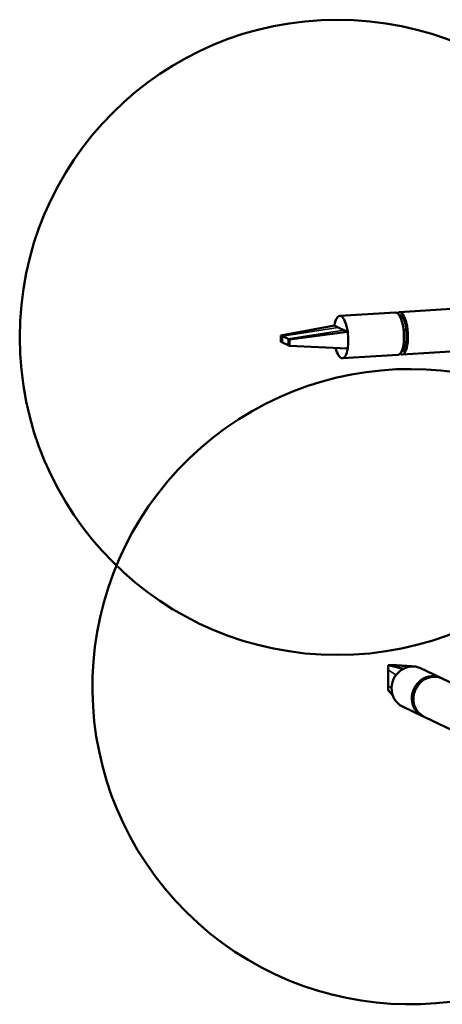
# Model space of a CAD drawing. Header units: millimetres. Extents: x 814 to 3201, y 212 to 4576.
# Tile 4 of 69: x 1514 to 1614, y 1459 to 1691. Entities that reach past the tile are written whole.
import ezdxf

# ---------------------------------------------------------------- set-up
doc = ezdxf.new("R2010")
doc.units = ezdxf.units.MM
doc.header["$LTSCALE"] = 18
doc.layers.add('Widoczne (ISO)', color=7, linetype='Continuous', lineweight=50)
doc.layers.add('Widoczne wąskie (ISO)', color=7, linetype='Continuous', lineweight=35)

msp = doc.modelspace()

# ---------------------------------------------------------------- linework, layer by layer
at = {"layer": 'Widoczne (ISO)'}
for p, q in [((1660.13, 1625.66), (1603.75, 1622.1)), ((1602.81, 1622.04), (1589.65, 1621.21)), ((1604.55, 1620.81), (1603.86, 1621.14)), ((1604.03, 1620.78), (1604.55, 1620.81)), ((1604.76, 1620.49), (1604.74, 1620.49)), ((1604.74, 1620.48), (1604.77, 1620.48)), ((1575.78, 1616.61), (1588.4, 1618.93)), ((1588.4, 1618.93), (1589.32, 1618.5)), ((1589.32, 1618.5), (1590.62, 1617.88)), ((1576.16, 1616.43), (1575.78, 1616.61)), ((1575.78, 1616.61), (1575.78, 1615.13)), ((1577.46, 1615.81), (1576.16, 1616.43)), ((1577.84, 1615.63), (1577.46, 1615.81)), ((1577.84, 1615.63), (1591.53, 1617.44)), ((1590.62, 1617.88), (1591.53, 1617.44)), ((1605.43, 1617.87), (1604.75, 1617.82)), ((1605.43, 1615.04), (1605.43, 1617.87)), ((1605.47, 1617.61), (1605.43, 1617.61)), ((1605.53, 1616.47), (1605.43, 1616.46)), ((1575.78, 1615.13), (1576.16, 1614.96)), ((1576.16, 1614.96), (1577.46, 1614.34)), ((1577.46, 1614.34), (1577.84, 1614.16)), ((1577.84, 1614.16), (1577.84, 1615.63)), ((1577.84, 1614.16), (1591.53, 1613.5)), ((1660.76, 1615.68), (1604.38, 1612.12)), ((1604.78, 1615), (1605.43, 1615.04)), ((1605.18, 1613.84), (1605.16, 1613.83)), ((1605.29, 1614.19), (1605.27, 1614.19)), ((1605.31, 1614.36), (1605.33, 1614.36)), ((1603.44, 1612.06), (1590.28, 1611.23)), ((1604.55, 1612.93), (1604.3, 1612.92)), ((1601.1, 1538.73), (1602.51, 1538.82)), ((1601.1, 1537.64), (1601.1, 1538.73)), ((1601.1, 1538.73), (1604.71, 1537.93)), ((1601.1, 1533.9), (1601.1, 1537.64)), ((1602.51, 1538.82), (1603.65, 1538.69)), ((1613.53, 1535.76), (1608.74, 1538.05)), ((1631.1, 1527.38), (1613.87, 1535.6)), ((1601.1, 1532.82), (1601.1, 1533.9)), ((1601.1, 1532.82), (1602.13, 1531.7)), ((1609.23, 1526.74), (1604.44, 1529.02)), ((1626.79, 1518.36), (1609.57, 1526.57))]:
    msp.add_line(p, q, dxfattribs=at)
msp.add_circle((1589.11, 1616.16), 75, dxfattribs=at)
msp.add_arc((1606.28, 1533.68), 75, 45.651, 310.7198, dxfattribs=at)
for centre, major_axis, ratio, start_param, end_param in [((1589.97, 1616.22), (-0.32, 4.99), 0.336824, 4.938419, 7.256978), ((1603.12, 1617.05), (-0.32, 4.99), 0.336824, 3.141593, 6.283185), ((1604.06, 1617.11), (0.32, -4.99), 0.336824, 5.999867, 9.708096), ((1604.06, 1617.11), (0.27, -4.29), 0.336824, 6.2289, 9.479063), ((1604.53, 1617.14), (-0.24, 3.79), 0.336824, 6.084529, 6.272296), ((1604.06, 1617.11), (0.27, -4.24), 0.336824, 1.730011, 2.611405), ((1589.97, 1616.22), (-0.32, 4.99), 0.336824, 4.115386, 4.938419), ((1589.97, 1616.22), (0.32, -4.99), 0.336824, 5.234272, 7.256978), ((1604.06, 1617.11), (0.27, -4.24), 0.336824, 0.159215, 1.040609), ((1604.53, 1617.14), (0.24, -3.79), 0.336824, 0.157761, 0.198656), ((1606.59, 1533.53), (-2.15, -4.51), 0.925417, 4.029116, 6.283185), ((1606.59, 1533.53), (2.15, 4.51), 0.925417, 0.06449, 0.887523), ((1611.72, 1531.09), (-2.15, -4.51), 0.925417, 3.141593, 6.283185), ((1606.59, 1533.53), (2.15, 4.51), 0.925417, 0, 0.06449), ((1611.38, 1531.25), (2.15, 4.51), 0.925417, 6.242225, 9.465739)]:
    msp.add_ellipse(centre, major_axis=major_axis, ratio=ratio, start_param=start_param, end_param=end_param, dxfattribs=at)
msp.add_open_spline([(1603.64, 1538.69), (1603.64, 1538.69), (1603.65, 1538.69), (1603.65, 1538.69), (1603.67, 1538.69), (1603.76, 1538.68), (1603.85, 1538.68), (1604.23, 1538.65), (1604.59, 1538.62), (1605.65, 1538.55), (1606.41, 1538.51), (1607.16, 1538.46)], degree=3, knots=[0.024629, 0.024629, 0.024629, 0.024629, 0.03168, 0.03168, 0.076864, 0.076864, 0.182569, 0.182569, 0.498892, 0.498892, 1.144946, 1.144946, 1.144946, 1.144946], dxfattribs=at)
at = {"layer": 'Widoczne wąskie (ISO)'}
for p, q in [((1576.16, 1616.43), (1589.32, 1618.5)), ((1576.16, 1614.96), (1576.16, 1616.43)), ((1577.46, 1615.81), (1590.62, 1617.88)), ((1577.46, 1614.34), (1577.46, 1615.81)), ((1602.96, 1536.43), (1601.1, 1537.64)), ((1601.9, 1533.38), (1601.1, 1533.9))]:
    msp.add_line(p, q, dxfattribs=at)

doc.saveas('drawing.dxf')
